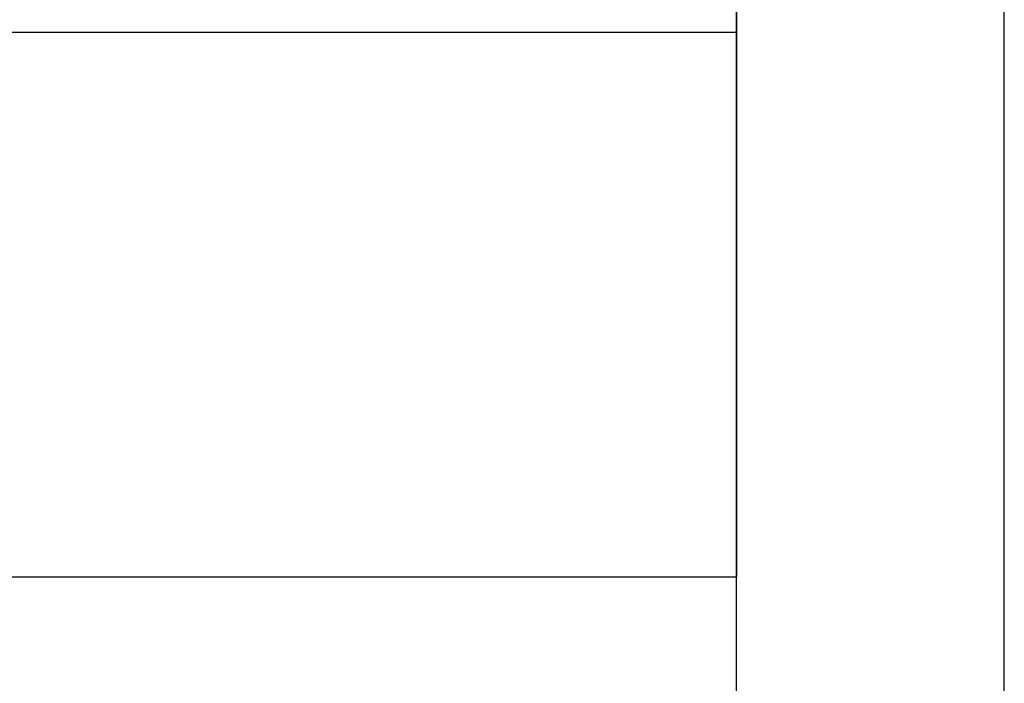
# Model space of a CAD drawing. Header units: millimetres. Extents: x 26 to 1362, y 24 to 358.
# Tile 16 of 256: x 154.35 to 156.56, y 286.03 to 287.52. Entities that reach past the tile are written whole.
import ezdxf

# ---------------------------------------------------------------- set-up
doc = ezdxf.new("R2010")
doc.units = ezdxf.units.MM

# ---------------------------------------------------------------- blocks, each defined once
blk = doc.blocks.new('Formato-A1M-LayOut')
at = {"color": 1}
blk.add_line((0.95, 0), (0.95, 0.594), dxfattribs=at)
at = {"color": 5}
blk.add_line((0.94, 0.01), (0.94, 0.584), dxfattribs=at)
blk = doc.blocks.new('CARIMBO')
at = {"color": 6}
for p, q in [((0, 0.096216), (0, 0.063475)), ((0, 0.083817), (-0.17496, 0.083817)), ((0, 0.063475), (0, 0.083817)), ((0, 0.063475), (-0.17496, 0.063475))]:
    blk.add_line(p, q, dxfattribs=at)

msp = doc.modelspace()

# ---------------------------------------------------------------- block references
at = {"xscale": 60, "yscale": 60, "zscale": 60}
for name, p in [('Formato-A1M-LayOut', (99.5601, 281.8632)), ('CARIMBO', (155.9601, 282.4632))]:
    msp.add_blockref(name, p, dxfattribs=at)

doc.saveas('drawing.dxf')
